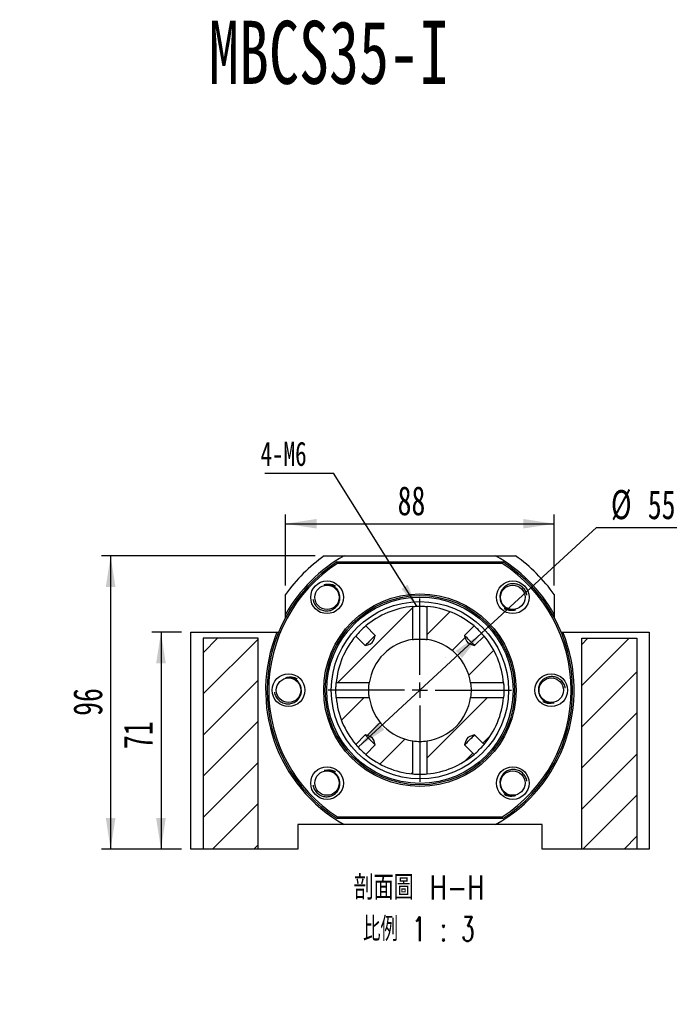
# Paper-space layout 'MBCS35-I' of a CAD drawing. Header units: millimetres. Extents: x 25 to 284, y 3 to 200.
# Tile 3 of 6: x 102 to 173, y 93 to 200. Entities that reach past the tile are written whole.
import ezdxf

# ---------------------------------------------------------------- set-up
doc = ezdxf.new("R2010")
doc.units = ezdxf.units.MM
doc.layers.add('圖層0', color=7, linetype='Continuous')
doc.styles.add('SLDTEXTSTYLE0', font='TXT', dxfattribs={"width": 0.7})
doc.styles.add('SLDTEXTSTYLE3', font='TXT', dxfattribs={"width": 0.7, "bigfont": 'bigfont'})
doc.styles.add('SLDTEXTSTYLE4', font='TXT', dxfattribs={"width": 0.75, "bigfont": 'bigfont'})
doc.styles.add('SLDTEXTSTYLE5', font='TXT', dxfattribs={"width": 0.65625, "bigfont": 'bigfont'})
doc.dimstyles.new('SLDDIMSTYLE1', dxfattribs={"dimtxt": 3.389974, "dimasz": 2.5, "dimexe": 0, "dimexo": 0.0625, "dimgap": 0.847493, "dimtad": 0, "dimtih": 1, "dimtoh": 1, "dimlfac": 3, "dimrnd": 1e-09, "dimzin": 12, "dimdsep": 46, "dimtxsty": 'SLDTEXTSTYLE0', "dimsah": 1, "dimcen": 0, "dimadec": 0, "dimazin": 3, "dimtfac": 1, "dimtmove": 0, "dimatfit": 3, "dimfxl": 1, "dimfrac": 2, "dimtolj": 1, "dimtzin": 12, "dimarcsym": 0})
doc.dimstyles.new('SLDDIMSTYLE2', dxfattribs={"dimtxt": 0.18, "dimasz": 2.5, "dimexe": 0, "dimexo": 0.0625, "dimgap": 0, "dimtad": 0, "dimtih": 1, "dimtoh": 1, "dimdec": 0, "dimrnd": 1e-09, "dimzin": 0, "dimdsep": 46, "dimtxsty": 'Standard', "dimsah": 1, "dimcen": 0.09, "dimadec": 0, "dimazin": 0, "dimtfac": 2.5, "dimtdec": 0, "dimtofl": 0, "dimtmove": 0, "dimatfit": 3, "dimfxl": 1, "dimfrac": 2, "dimtolj": 1, "dimtzin": 0, "dimarcsym": 0})
doc.dimstyles.new('SLDDIMSTYLE3', dxfattribs={"dimtxt": 3.389974, "dimasz": 2.5, "dimexe": 0, "dimexo": 0.0625, "dimgap": 0.847493, "dimtad": 1, "dimlfac": 3, "dimrnd": 1e-09, "dimzin": 12, "dimdsep": 46, "dimtxsty": 'SLDTEXTSTYLE0', "dimsah": 1, "dimcen": 0.09, "dimadec": 0, "dimazin": 3, "dimtfac": 1, "dimtofl": 0, "dimtmove": 0, "dimatfit": 3, "dimfxl": 1, "dimfrac": 2, "dimtolj": 1, "dimtzin": 12, "dimarcsym": 0})

# ---------------------------------------------------------------- blocks, each defined once
blk = doc.blocks.new('SW_SYMBOL_HOLE_DIAM')
at = {"layer": '圖層0', "color": 0}
blk.add_line((300, 0), (700, 1000), dxfattribs=at)
blk.add_circle((500, 500), 350, dxfattribs=at)
blk = doc.blocks.new('SW_SYMBOL_HOLE_SPOT')
at = {"layer": '圖層0', "color": 0}
for p, q in [((0, 875), (0, 75)), ((1600, 75), (1600, 875)), ((0, 75), (1600, 75))]:
    blk.add_line(p, q, dxfattribs=at)
blk = doc.blocks.new('SW_NOTE_13')
at = {"layer": '圖層0', "color": 0}
blk.add_line((19.65, 0), (0, 0), dxfattribs=at)
at = {"layer": '圖層0', "color": 0, "xscale": 0.003964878, "yscale": 0.003964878, "zscale": 0.003964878}
for name, p in [('SW_SYMBOL_HOLE_DIAM', (3.77, 5.75)), ('SW_SYMBOL_HOLE_DIAM', (7.65, 0.52)), ('SW_SYMBOL_HOLE_SPOT', (0.45, 0.52))]:
    blk.add_blockref(name, p, dxfattribs=at)
at = {"layer": '圖層0', "color": 0, "char_height": 3.175, "attachment_point": 1}
for s, insert, style in [('14\\M+18AD1\\M+190FA', (7.79, 9.45), 'SLDTEXTSTYLE3'), ('6-', (0.45, 9.45), 'SLDTEXTSTYLE0'), ('20', (11.67, 4.21), 'SLDTEXTSTYLE0')]:
    blk.add_mtext(s, dxfattribs=dict(at, insert=insert, style=style))
blk = doc.blocks.new('_D_68')
at = {"layer": '圖層0', "color": 7}
for p, q in [((119.89, 133.46), (116.64, 133.46)), ((117.64, 133.46), (117.64, 109.79)), ((119.89, 109.79), (116.64, 109.79))]:
    blk.add_line(p, q, dxfattribs=at)
for points in [[(117.64, 133.46), (117.11, 130.07), (118.16, 130.07)], [(117.64, 109.79), (118.16, 113.18), (117.11, 113.18)]]:
    blk.add_solid(points, dxfattribs=at)
at = {"layer": '圖層0', "color": 7, "insert": (113.54, 120.71), "char_height": 3.175, "attachment_point": 1, "rotation": 90, "style": 'SLDTEXTSTYLE0'}
blk.add_mtext('71', dxfattribs=at)
blk = doc.blocks.new('_D_69')
at = {"layer": '圖層0', "color": 7}
for p, q in [((134.46, 141.79), (111.14, 141.79)), ((112.14, 141.79), (112.14, 109.79)), ((119.89, 109.79), (111.14, 109.79))]:
    blk.add_line(p, q, dxfattribs=at)
for points in [[(112.14, 141.79), (111.62, 138.4), (112.67, 138.4)], [(112.14, 109.79), (112.67, 113.18), (111.62, 113.18)]]:
    blk.add_solid(points, dxfattribs=at)
at = {"layer": '圖層0', "color": 7, "insert": (108.05, 124.33), "char_height": 3.175, "attachment_point": 1, "rotation": 90, "style": 'SLDTEXTSTYLE0'}
blk.add_mtext('96', dxfattribs=at)
blk = doc.blocks.new('_D_70')
at = {"layer": '圖層0', "color": 7}
for p, q in [((131.22, 138.56), (131.22, 146.29)), ((160.56, 138.56), (160.56, 146.29)), ((131.22, 145.29), (160.56, 145.29))]:
    blk.add_line(p, q, dxfattribs=at)
for points in [[(131.22, 145.29), (134.61, 144.77), (134.61, 145.81)], [(160.56, 145.29), (157.17, 145.81), (157.17, 144.77)]]:
    blk.add_solid(points, dxfattribs=at)
at = {"layer": '圖層0', "color": 7, "insert": (143.46, 149.39), "char_height": 3.175, "attachment_point": 1, "style": 'SLDTEXTSTYLE0'}
blk.add_mtext('88', dxfattribs=at)
blk = doc.blocks.new('_D_71')
at = {"layer": '圖層0', "color": 7}
for p, q in [((152.63, 133.34), (165.16, 144.87)), ((165.16, 144.87), (174.74, 144.87)), ((139.15, 120.92), (152.63, 133.34))]:
    blk.add_line(p, q, dxfattribs=at)
blk.add_arc((145.89, 127.13), 9.17, 46.3852, 48.8741, dxfattribs=at)
for points in [[(152.63, 133.34), (149.79, 131.43), (150.49, 130.66)], [(139.15, 120.92), (142, 122.83), (141.29, 123.6)]]:
    blk.add_solid(points, dxfattribs=at)
at = {"layer": '圖層0', "color": 7, "char_height": 3.175, "attachment_point": 1, "style": 'SLDTEXTSTYLE0'}
for s, insert in [('%%c', (166.74, 148.97)), ('55', (170.76, 148.97))]:
    blk.add_mtext(s, dxfattribs=dict(at, insert=insert))
blk = doc.blocks.new('SW_NOTE_14')
at = {"layer": '圖層0', "color": 0, "char_height": 2.6458, "attachment_point": 2}
for s, insert, style in [('\\M+19655\\M+196CA\\M+19AA4 H-H', (8.68, 3.41), 'SLDTEXTSTYLE4'), ('\\M+194E4\\M+197E1 1 : 3', (8.66, -1.12), 'SLDTEXTSTYLE5')]:
    blk.add_mtext(s, dxfattribs=dict(at, insert=insert, style=style))
blk = doc.blocks.new('SW_NOTE_15')
at = {"layer": '圖層0', "color": 0}
blk.add_line((-7.49, 0), (0, 0), dxfattribs=at)
at = {"layer": '圖層0', "color": 0, "insert": (-7.95, 3.43), "char_height": 2.646, "attachment_point": 1, "style": 'SLDTEXTSTYLE0'}
blk.add_mtext('4-M6', dxfattribs=at)
blk = doc.blocks.new('SW_CENTERMARKSYMBOL_35')
at = {"layer": '圖層0', "color": 0}
for p, q in [((0, 1.67), (0, 10)), ((-1.67, 0), (-10, 0)), ((0, 0), (-0.83, 0)), ((0, 0), (0, 0.83)), ((0, 0), (0, -0.83)), ((0, 0), (0.83, 0)), ((1.67, 0), (10, 0)), ((0, -1.67), (0, -10))]:
    blk.add_line(p, q, dxfattribs=at)

psp = doc.layouts.new('MBCS35-I')

# ---------------------------------------------------------------- hatches: boundary and pattern name
at = {"layer": '圖層0', "linetype": 'Continuous', "lineweight": 18}
h = psp.add_hatch(dxfattribs=at)
h.set_pattern_fill('ANSI31', color=256, style=0)
edge = h.paths.add_edge_path(flags=0)
edge.add_spline(control_points=[(141.0169, 133.0963), (140.9586, 132.8909), (140.9047, 132.6811), (140.8074, 132.491), (140.777, 132.4318), (140.7397, 132.3746), (140.6927, 132.3274), (140.6414, 132.276), (140.5782, 132.2363), (140.5131, 132.2043), (140.3265, 132.1125), (140.1229, 132.0592), (139.9229, 132.0024)], knot_values=[0.00402444, 0.00402444, 0.00402444, 0.00402444, 0.00594345, 0.00594345, 0.00594345, 0.00653765, 0.00653765, 0.00653765, 0.00718683, 0.00718683, 0.00718683, 0.00904577, 0.00904577, 0.00904577, 0.00904577], weights=[1, 1, 1, 1, 1, 1, 1, 1, 1, 1, 1, 1, 1], degree=3, periodic=0)
edge.add_line((139.9229, 132.0024), (138.8854, 133.0399))
edge.add_arc((145.8911, 127.1282), 9.1667, 139.840595, 175.046941)
edge.add_line((136.7586, 127.9197), (140.3641, 127.9197))
edge.add_arc((145.8911, 127.1282), 5.5833, 98.149212, 171.850788, ccw=False)
edge.add_line((145.0996, 132.6552), (145.0996, 136.2606))
edge.add_arc((145.8911, 127.1282), 9.1667, 94.953059, 130.159405)
edge.add_line((139.9793, 134.1339), (141.0169, 133.0963))
h = psp.add_hatch(dxfattribs=at)
h.set_pattern_fill('ANSI31', color=256, style=0)
edge = h.paths.add_edge_path(flags=0)
edge.add_line((152.8967, 133.0399), (151.8592, 132.0024))
edge.add_spline(control_points=[(151.8592, 132.0024), (151.8172, 132.0143), (151.7753, 132.0264), (151.7335, 132.0387), (151.6028, 132.0774), (151.4718, 132.1172), (151.3459, 132.1696), (151.2733, 132.1998), (151.2014, 132.2351), (151.1394, 132.2834), (151.0872, 132.324), (151.0427, 132.3757), (151.0079, 132.4319), (150.8876, 132.6263), (150.8339, 132.8557), (150.7712, 133.0755), (150.7692, 133.0824), (150.7672, 133.0894), (150.7652, 133.0963)], knot_values=[0.00196104, 0.00196104, 0.00196104, 0.00196104, 0.00235334, 0.00235334, 0.00235334, 0.00358141, 0.00358141, 0.00358141, 0.00429173, 0.00429173, 0.00429173, 0.00489204, 0.00489204, 0.00489204, 0.00697954, 0.00697954, 0.00697954, 0.00704534, 0.00704534, 0.00704534, 0.00704534], weights=[1, 1, 1, 1, 1, 1, 1, 1, 1, 1, 1, 1, 1, 1, 1, 1, 1, 1, 1], degree=3, periodic=0)
edge.add_line((150.7652, 133.0963), (151.8028, 134.1339))
edge.add_arc((145.8911, 127.1282), 9.1667, 49.840595, 85.046941)
edge.add_line((146.6825, 136.2606), (146.6825, 132.6552))
edge.add_arc((145.8911, 127.1282), 5.5833, 8.149212, 81.850788, ccw=False)
edge.add_line((151.418, 127.9197), (155.0235, 127.9197))
edge.add_arc((145.8911, 127.1282), 9.1667, 4.953059, 40.159405)
h = psp.add_hatch(dxfattribs=at)
h.set_pattern_fill('ANSI31', color=256, style=0)
h.paths.add_polyline_path([(122.2244, 109.7949), (128.2244, 109.7949), (128.2244, 132.7949), (122.2244, 132.7949)], flags=0)
h = psp.add_hatch(dxfattribs=at)
h.set_pattern_fill('ANSI31', color=256, style=0)
h.paths.add_polyline_path([(163.5577, 109.7949), (169.5577, 109.7949), (169.5577, 132.7949), (163.5577, 132.7949)], flags=0)
h = psp.add_hatch(dxfattribs=at)
h.set_pattern_fill('ANSI31', color=256, style=0)
edge = h.paths.add_edge_path(flags=0)
edge.add_spline(control_points=[(139.9229, 122.254), (139.9299, 122.252), (139.9368, 122.2501), (139.9438, 122.2481), (140.1636, 122.1853), (140.393, 122.1316), (140.5873, 122.0114), (140.6436, 121.9766), (140.6953, 121.9321), (140.7359, 121.8799), (140.7841, 121.8179), (140.8194, 121.7459), (140.8496, 121.6734), (140.902, 121.5475), (140.9419, 121.4165), (140.9805, 121.2857), (140.9929, 121.2439), (141.005, 121.202), (141.0169, 121.1601)], knot_values=[0.00799936, 0.00799936, 0.00799936, 0.00799936, 0.00806437, 0.00806437, 0.00806437, 0.01012652, 0.01012652, 0.01012652, 0.01071954, 0.01071954, 0.01071954, 0.01142123, 0.01142123, 0.01142123, 0.01263439, 0.01263439, 0.01263439, 0.01302192, 0.01302192, 0.01302192, 0.01302192], weights=[1, 1, 1, 1, 1, 1, 1, 1, 1, 1, 1, 1, 1, 1, 1, 1, 1, 1, 1], degree=3, periodic=0)
edge.add_line((141.0169, 121.1601), (139.9793, 120.1226))
edge.add_arc((145.8911, 127.1282), 9.1667, 229.840595, 265.046941)
edge.add_line((145.0996, 117.9958), (145.0996, 121.6013))
edge.add_arc((145.8911, 127.1282), 5.5833, 188.149212, 261.850788, ccw=False)
edge.add_line((140.3641, 126.3368), (136.7586, 126.3368))
edge.add_arc((145.8911, 127.1282), 9.1667, 184.953059, 220.159405)
edge.add_line((138.8854, 121.2165), (139.9229, 122.254))
h = psp.add_hatch(dxfattribs=at)
h.set_pattern_fill('ANSI31', color=256, style=0)
edge = h.paths.add_edge_path(flags=0)
edge.add_line((151.8592, 122.254), (152.8967, 121.2165))
edge.add_arc((145.8911, 127.1282), 9.1667, 319.840595, 355.046941)
edge.add_line((155.0235, 126.3368), (151.418, 126.3368))
edge.add_arc((145.8911, 127.1282), 5.5833, 278.149212, 351.850788, ccw=False)
edge.add_line((146.6825, 121.6013), (146.6825, 117.9958))
edge.add_arc((145.8911, 127.1282), 9.1667, 274.953059, 310.159405)
edge.add_line((151.8028, 120.1226), (150.7652, 121.1601))
edge.add_spline(control_points=[(150.7652, 121.1601), (150.7672, 121.167), (150.7692, 121.174), (150.7712, 121.1809), (150.8339, 121.4007), (150.8876, 121.6301), (151.0079, 121.8245), (151.0427, 121.8807), (151.0872, 121.9324), (151.1394, 121.973), (151.2014, 122.0213), (151.2733, 122.0566), (151.3459, 122.0868), (151.4718, 122.1392), (151.6028, 122.179), (151.7335, 122.2177), (151.7753, 122.23), (151.8172, 122.2421), (151.8592, 122.254)], knot_values=[0.00799936, 0.00799936, 0.00799936, 0.00799936, 0.00806437, 0.00806437, 0.00806437, 0.01012652, 0.01012652, 0.01012652, 0.01071954, 0.01071954, 0.01071954, 0.01142123, 0.01142123, 0.01142123, 0.01263439, 0.01263439, 0.01263439, 0.01302192, 0.01302192, 0.01302192, 0.01302192], weights=[1, 1, 1, 1, 1, 1, 1, 1, 1, 1, 1, 1, 1, 1, 1, 1, 1, 1, 1], degree=3, periodic=0)

# ---------------------------------------------------------------- linework, layer by layer
at = {"color": 7, "linetype": 'Continuous', "lineweight": 25}
for p, q in [((135.4561, 141.7949), (137.6297, 141.7949)), ((136.848, 141.1282), (154.9342, 141.1282)), ((154.8849, 140.9615), (136.8972, 140.9615)), ((137.6297, 141.7949), (154.1524, 141.7949)), ((154.1524, 141.7949), (156.326, 141.7949)), ((131.2244, 135.3896), (131.2244, 137.5632)), ((160.5577, 137.5632), (160.5577, 135.3896)), ((131.2244, 135.0444), (131.2244, 135.3896)), ((145.0996, 136.2606), (145.0996, 132.6552)), ((146.6825, 132.6552), (146.6825, 136.2606)), ((160.5577, 135.3896), (160.5577, 135.0444)), ((120.8911, 109.7949), (120.8911, 133.4615)), ((120.8911, 133.4615), (130.2946, 133.4615)), ((130.2946, 133.4615), (130.4746, 133.4615)), ((141.0169, 133.0963), (139.9793, 134.1339)), ((151.8028, 134.1339), (150.7652, 133.0963)), ((161.3075, 133.4615), (161.4875, 133.4615)), ((161.4875, 133.4615), (170.8911, 133.4615)), ((170.8911, 133.4615), (170.8911, 109.7949)), ((122.2244, 132.7949), (122.2244, 109.7949)), ((128.2244, 132.7949), (122.2244, 132.7949)), ((128.2244, 109.7949), (128.2244, 132.7949)), ((138.8854, 133.0399), (139.9229, 132.0024)), ((151.8592, 132.0024), (152.8967, 133.0399)), ((163.5577, 109.7949), (163.5577, 132.7949)), ((163.5577, 132.7949), (169.5577, 132.7949)), ((169.5577, 132.7949), (169.5577, 109.7949)), ((140.3641, 127.9197), (136.7586, 127.9197)), ((155.0235, 127.9197), (151.418, 127.9197)), ((136.7586, 126.3368), (140.3641, 126.3368)), ((151.418, 126.3368), (155.0235, 126.3368)), ((139.9229, 122.254), (138.8854, 121.2165)), ((145.0996, 121.6013), (145.0996, 117.9958)), ((146.6825, 117.9958), (146.6825, 121.6013)), ((152.8967, 121.2165), (151.8592, 122.254)), ((139.9793, 120.1226), (141.0169, 121.1601)), ((150.7652, 121.1601), (151.8028, 120.1226)), ((154.9342, 113.1282), (136.848, 113.1282)), ((136.8972, 113.2949), (154.8849, 113.2949)), ((132.5577, 112.4615), (132.5577, 109.7949)), ((137.6297, 112.4615), (132.5577, 112.4615)), ((154.1524, 112.4615), (137.6297, 112.4615)), ((159.2244, 112.4615), (154.1524, 112.4615)), ((159.2244, 109.7949), (159.2244, 112.4615)), ((122.2244, 109.7949), (120.8911, 109.7949)), ((128.2244, 109.7949), (122.2244, 109.7949)), ((132.5577, 109.7949), (128.2244, 109.7949)), ((163.5577, 109.7949), (159.2244, 109.7949)), ((169.5577, 109.7949), (163.5577, 109.7949)), ((170.8911, 109.7949), (169.5577, 109.7949))]:
    psp.add_line(p, q, dxfattribs=at)
at = {"color": 7, "linetype": 'Continuous', "lineweight": 25, "flags": 128}
for points in [[(141.0169, 133.0963), (140.958, 133.0374), (140.8637, 132.9432), (140.7462, 132.8256), (140.6123, 132.6917), (140.4699, 132.5494), (140.3276, 132.407), (140.1936, 132.2731), (140.0761, 132.1555), (139.9818, 132.0613), (139.9188, 131.9983)], [(139.9229, 132.0024), (140.223, 132.0902), (140.5131, 132.2043), (140.6927, 132.3274), (140.8074, 132.491), (140.9268, 132.7879), (141.0169, 133.0963)], [(151.8592, 132.0024), (151.8003, 132.0613), (151.706, 132.1555), (151.5885, 132.2731), (151.4546, 132.407), (151.3122, 132.5494), (151.1699, 132.6917), (151.0359, 132.8256), (150.9184, 132.9432), (150.8242, 133.0374), (150.7611, 133.1005)], [(150.7652, 133.0963), (150.7712, 133.0755), (150.868, 132.7442), (151.0079, 132.4319), (151.1394, 132.2834), (151.3459, 132.1696), (151.7335, 132.0387), (151.8592, 132.0024)], [(139.9229, 122.254), (139.9818, 122.1951), (140.0761, 122.1009), (140.1936, 121.9833), (140.3276, 121.8494), (140.4699, 121.7071), (140.6123, 121.5647), (140.7462, 121.4308), (140.8637, 121.3132), (140.958, 121.219), (141.021, 121.1559)], [(141.0169, 121.1601), (140.9805, 121.2857), (140.8496, 121.6734), (140.7359, 121.8799), (140.5873, 122.0114), (140.2751, 122.1513), (139.9438, 122.2481), (139.9229, 122.254)], [(150.7652, 121.1601), (150.8242, 121.219), (150.9184, 121.3132), (151.0359, 121.4308), (151.1699, 121.5647), (151.3122, 121.7071), (151.4546, 121.8494), (151.5885, 121.9833), (151.706, 122.1009), (151.8003, 122.1951), (151.8633, 122.2582)], [(151.8592, 122.254), (151.7335, 122.2177), (151.3459, 122.0868), (151.1394, 121.973), (151.0079, 121.8245), (150.868, 121.5122), (150.7712, 121.1809), (150.7652, 121.1601)]]:
    psp.add_lwpolyline(points, dxfattribs=at)
at = {"color": 7, "linetype": 'Continuous', "lineweight": 25}
for centre, radius in [((135.7559, 137.2634), 1.7833), ((135.7559, 137.2634), 1.3333), ((156.0263, 137.2634), 1.7833), ((156.0263, 137.2634), 1.3333), ((145.8911, 127.1282), 10.5), ((145.8911, 127.1282), 10.3333), ((145.8911, 127.1282), 10.1667), ((145.8911, 127.1282), 9.6667), ((131.5577, 127.1282), 1.7833), ((160.2244, 127.1282), 1.7833), ((131.5577, 127.1282), 1.3333), ((160.2244, 127.1282), 1.3333), ((135.7559, 116.993), 1.7833), ((135.7559, 116.993), 1.3333), ((156.0263, 116.993), 1.7833), ((156.0263, 116.993), 1.3333)]:
    psp.add_circle(centre, radius, dxfattribs=at)
for centre, radius, start, end in [((145.8911, 127.1282), 16.6667, 122.85988, 237.14012), ((145.8911, 127.1282), 16.5, 123.030152, 236.969848), ((145.8911, 127.1282), 16.8333, 119.391442, 150.608558), ((145.8911, 127.1282), 18, 125.430945, 144.569055), ((145.8911, 127.1282), 16.8333, 29.391442, 60.608558), ((145.8911, 127.1282), 16.5, 303.030152, 56.969848), ((145.8911, 127.1282), 16.6667, 302.85988, 57.14012), ((145.8911, 127.1282), 18, 35.430945, 54.569055), ((145.8911, 127.1282), 9.1667, 94.953059, 130.159405), ((145.8911, 127.1282), 9.1667, 49.840595, 85.046941), ((145.8911, 127.1282), 16.8333, 157.899174, 240.608558), ((145.8476, 127.1717), 9.1052, 130.114068, 139.873494), ((145.9352, 127.1724), 9.1043, 40.12617, 49.87383), ((145.8911, 127.1282), 16.8333, 299.391442, 22.100826), ((145.8911, 127.1282), 9.1667, 139.840595, 175.046941), ((145.8911, 127.1282), 5.5833, 98.149212, 171.850788), ((145.8911, 127.1282), 5.5833, 8.149212, 81.850788), ((145.8911, 127.1282), 9.1667, 4.953059, 40.159405), ((145.8911, 127.1282), 9.1667, 184.953059, 220.159405), ((145.8911, 127.1282), 5.5833, 188.149212, 261.850788), ((145.8911, 127.1282), 5.5833, 278.149212, 351.850788), ((145.8911, 127.1282), 9.1667, 319.840595, 355.046941), ((145.8916, 127.0978), 5.553, 261.917324, 278.203747), ((145.8469, 127.0841), 9.1043, 220.12617, 229.87383), ((145.9335, 127.0858), 9.1067, 310.127052, 319.901803), ((145.8911, 127.1282), 9.1667, 229.840595, 265.046941), ((145.8911, 127.1282), 9.1667, 274.953059, 310.159405), ((145.8916, 127.0889), 9.1274, 265.00956, 274.983491)]:
    psp.add_arc(centre, radius, start, end, dxfattribs=at)
for points in [[(136.8972, 140.9615), (136.8808, 141.0171), (136.8643, 141.0726), (136.848, 141.1282)], [(154.9342, 141.1282), (154.9178, 141.0726), (154.9014, 141.0171), (154.8849, 140.9615)], [(136.8972, 113.2949), (136.8808, 113.2393), (136.8643, 113.1838), (136.848, 113.1282)], [(154.9342, 113.1282), (154.9178, 113.1838), (154.9014, 113.2393), (154.8849, 113.2949)]]:
    psp.add_open_spline(points, degree=3, dxfattribs=at)
for points, knots in [([(135.4474, 138.6249), (135.6016, 138.665), (135.9125, 138.7459), (136.3184, 138.6761), (136.5723, 138.5813), (136.664, 138.5222), (136.685, 138.5087)], [0, 0, 0, 0, 0.369642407, 0.745146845, 0.94166788, 1, 1, 1, 1]), ([(137.1174, 137.5719), (137.0768, 137.7509), (137.0009, 137.9209), (136.7894, 138.2196), (136.6537, 138.348), (136.344, 138.5427), (136.1689, 138.6091), (135.9015, 138.6548), (135.8103, 138.6614), (135.6273, 138.6565), (135.5368, 138.6452), (135.4474, 138.6249)], [0, 0, 0, 0, 0.25, 0.25, 0.5, 0.5, 0.75, 0.75, 0.875, 0.875, 1, 1, 1, 1]), ([(157.5625, 137.489), (157.5577, 137.5232), (157.5407, 137.6456), (157.4658, 137.8444), (157.3405, 138.0758), (157.1774, 138.2807), (156.9826, 138.4547), (156.7625, 138.5928), (156.5228, 138.6897), (156.2725, 138.7449), (156.0175, 138.7562), (155.7656, 138.7254), (155.5234, 138.651), (155.2265, 138.5013), (154.911, 138.2235), (154.6724, 137.79), (154.5927, 137.3446), (154.6433, 137.071), (154.6647, 136.9549)], [0, 0, 0, 0, 0.02180913, 0.07797473, 0.13290893, 0.18784297, 0.24258899, 0.29732489, 0.35129774, 0.40527065, 0.45859643, 0.51191469, 0.56492392, 0.61793299, 0.72139249, 0.82493034, 0.92573467, 1, 1, 1, 1]), ([(134.2196, 137.0378), (134.2244, 137.0036), (134.2414, 136.8812), (134.3163, 136.6824), (134.4416, 136.451), (134.6047, 136.2461), (134.7995, 136.0721), (135.0197, 135.934), (135.2594, 135.8371), (135.5096, 135.7819), (135.7646, 135.7706), (136.0165, 135.8014), (136.2587, 135.8758), (136.5556, 136.0255), (136.8711, 136.3033), (137.1097, 136.7368), (137.1894, 137.1823), (137.1388, 137.4559), (137.1174, 137.5719)], [0, 0, 0, 0, 0.021809, 0.07797461, 0.13290881, 0.18784286, 0.24258897, 0.29732487, 0.35129768, 0.40527058, 0.45859638, 0.51191468, 0.56492387, 0.61793295, 0.72139237, 0.82493046, 0.92573466, 1, 1, 1, 1]), ([(154.6647, 136.9549), (154.7053, 136.7759), (154.7812, 136.6059), (154.9928, 136.3072), (155.1284, 136.1789), (155.4381, 135.9841), (155.6132, 135.9177), (155.8807, 135.872), (155.9718, 135.8654), (156.1548, 135.8703), (156.2453, 135.8816), (156.3348, 135.9019)], [0, 0, 0, 0, 0.25, 0.25, 0.5, 0.5, 0.75, 0.75, 0.875, 0.875, 1, 1, 1, 1]), ([(145.0969, 136.2603), (145.1052, 136.2611), (145.1365, 136.2639), (145.283, 136.2755), (145.5154, 136.2884), (145.7962, 136.2959), (146.0862, 136.2942), (146.3523, 136.2844), (146.5686, 136.2703), (146.6463, 136.2637), (146.6836, 136.2605)], [0, 0, 0, 0, 0.04976705, 0.18680662, 0.3243624, 0.46193253, 0.59899341, 0.73581701, 0.87303931, 1, 1, 1, 1]), ([(156.3348, 135.9019), (156.1805, 135.8618), (155.8696, 135.7809), (155.4638, 135.8507), (155.2098, 135.9455), (155.1181, 136.0046), (155.0971, 136.0181)], [0, 0, 0, 0, 0.369642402, 0.745146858, 0.94166812, 1, 1, 1, 1]), ([(145.0983, 132.6549), (145.1057, 132.656), (145.1357, 132.6604), (145.2789, 132.6792), (145.5092, 132.7005), (145.7895, 132.7132), (146.0789, 132.7107), (146.3447, 132.695), (146.5648, 132.6717), (146.6459, 132.6603), (146.6858, 132.6546)], [0, 0, 0, 0, 0.044303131, 0.180901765, 0.318903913, 0.456976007, 0.593688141, 0.729732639, 0.866801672, 1, 1, 1, 1]), ([(131.2492, 128.4897), (131.4035, 128.5298), (131.7144, 128.6107), (132.1202, 128.5409), (132.3742, 128.4461), (132.4658, 128.387), (132.4868, 128.3735)], [0, 0, 0, 0, 0.36964241, 0.74514736, 0.94166762, 1, 1, 1, 1]), ([(132.9192, 127.4367), (132.8787, 127.6157), (132.8027, 127.7857), (132.5912, 128.0844), (132.4556, 128.2128), (132.1458, 128.4075), (131.9708, 128.4739), (131.7033, 128.5196), (131.6122, 128.5262), (131.4292, 128.5213), (131.3387, 128.51), (131.2492, 128.4897)], [0, 0, 0, 0, 0.25, 0.25, 0.5, 0.5, 0.75, 0.75, 0.875, 0.875, 1, 1, 1, 1]), ([(136.7589, 126.334), (136.7582, 126.3424), (136.7554, 126.3736), (136.7438, 126.5201), (136.7309, 126.7526), (136.7233, 127.0334), (136.725, 127.3234), (136.7349, 127.5894), (136.7489, 127.8058), (136.7556, 127.8834), (136.7588, 127.9207)], [0, 0, 0, 0, 0.04976705, 0.18680662, 0.3243624, 0.46193253, 0.59899341, 0.73581701, 0.87303931, 1, 1, 1, 1]), ([(140.3626, 126.3479), (140.362, 126.3518), (140.3579, 126.3798), (140.3399, 126.5173), (140.3188, 126.746), (140.3061, 127.0268), (140.3085, 127.316), (140.3243, 127.5819), (140.3476, 127.802), (140.359, 127.883), (140.3646, 127.923)], [0, 0, 0, 0, 0.02286121, 0.16252456, 0.30362291, 0.44479278, 0.58457217, 0.72366895, 0.86381325, 1, 1, 1, 1]), ([(151.4177, 127.921), (151.4188, 127.9136), (151.4233, 127.8836), (151.4421, 127.7404), (151.4633, 127.51), (151.476, 127.2297), (151.4736, 126.9404), (151.4578, 126.6746), (151.4345, 126.4544), (151.4231, 126.3734), (151.4175, 126.3335)], [0, 0, 0, 0, 0.044303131, 0.180901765, 0.318903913, 0.456976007, 0.593688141, 0.729732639, 0.866801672, 1, 1, 1, 1]), ([(155.0232, 127.9224), (155.0239, 127.9141), (155.0268, 127.8828), (155.0383, 127.7363), (155.0512, 127.5039), (155.0588, 127.223), (155.0571, 126.933), (155.0472, 126.667), (155.0332, 126.4506), (155.0265, 126.373), (155.0233, 126.3357)], [0, 0, 0, 0, 0.04976705, 0.18680662, 0.3243624, 0.46193253, 0.59899341, 0.73581701, 0.87303931, 1, 1, 1, 1]), ([(161.7606, 127.3538), (161.7559, 127.3881), (161.7389, 127.5104), (161.6639, 127.7092), (161.5386, 127.9406), (161.3756, 128.1455), (161.1807, 128.3195), (160.9606, 128.4576), (160.7209, 128.5545), (160.4706, 128.6097), (160.2156, 128.621), (159.9637, 128.5902), (159.7216, 128.5158), (159.4246, 128.3661), (159.1091, 128.0883), (158.8705, 127.6548), (158.7908, 127.2094), (158.8414, 126.9358), (158.8629, 126.8197)], [0, 0, 0, 0, 0.02180895, 0.07797468, 0.13290871, 0.18784277, 0.24258887, 0.29732477, 0.35129758, 0.40527048, 0.45859627, 0.51191468, 0.56492372, 0.61793283, 0.72139235, 0.8249304, 0.9257346, 1, 1, 1, 1]), ([(130.0215, 126.9026), (130.0262, 126.8684), (130.0432, 126.7461), (130.1182, 126.5472), (130.2435, 126.3158), (130.4066, 126.1109), (130.6014, 125.9369), (130.8215, 125.7988), (131.0612, 125.7019), (131.3115, 125.6467), (131.5665, 125.6354), (131.8184, 125.6662), (132.0606, 125.7406), (132.3575, 125.8903), (132.673, 126.1681), (132.9116, 126.6016), (132.9913, 127.0471), (132.9407, 127.3207), (132.9192, 127.4367)], [0, 0, 0, 0, 0.02180895, 0.07797468, 0.13290871, 0.18784277, 0.24258887, 0.29732477, 0.35129758, 0.40527048, 0.45859627, 0.51191468, 0.56492372, 0.61793283, 0.72139235, 0.8249304, 0.9257346, 1, 1, 1, 1]), ([(158.8629, 126.8197), (158.9034, 126.6407), (158.9794, 126.4707), (159.1909, 126.172), (159.3265, 126.0437), (159.6363, 125.8489), (159.8113, 125.7825), (160.0788, 125.7368), (160.17, 125.7302), (160.3529, 125.7351), (160.4434, 125.7464), (160.5329, 125.7667)], [0, 0, 0, 0, 0.25, 0.25, 0.5, 0.5, 0.75, 0.75, 0.875, 0.875, 1, 1, 1, 1]), ([(160.5329, 125.7667), (160.3787, 125.7266), (160.0677, 125.6457), (159.6619, 125.7155), (159.4079, 125.8103), (159.3163, 125.8694), (159.2953, 125.8829)], [0, 0, 0, 0, 0.36964241, 0.74514736, 0.94166762, 1, 1, 1, 1]), ([(135.4474, 118.3545), (135.6016, 118.3946), (135.9125, 118.4755), (136.3184, 118.4058), (136.5723, 118.3109), (136.664, 118.2518), (136.685, 118.2383)], [0, 0, 0, 0, 0.369642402, 0.745146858, 0.94166812, 1, 1, 1, 1]), ([(137.1174, 117.3015), (137.0768, 117.4805), (137.0009, 117.6505), (136.7894, 117.9492), (136.6537, 118.0776), (136.344, 118.2723), (136.1689, 118.3387), (135.9015, 118.3844), (135.8103, 118.391), (135.6273, 118.3861), (135.5368, 118.3748), (135.4474, 118.3545)], [0, 0, 0, 0, 0.25, 0.25, 0.5, 0.5, 0.75, 0.75, 0.875, 0.875, 1, 1, 1, 1]), ([(157.5625, 117.2186), (157.5577, 117.2529), (157.5407, 117.3752), (157.4658, 117.574), (157.3405, 117.8054), (157.1774, 118.0103), (156.9826, 118.1843), (156.7625, 118.3224), (156.5228, 118.4193), (156.2725, 118.4745), (156.0175, 118.4858), (155.7656, 118.455), (155.5234, 118.3806), (155.2265, 118.2309), (154.911, 117.9531), (154.6724, 117.5196), (154.5927, 117.0742), (154.6433, 116.8006), (154.6647, 116.6845)], [0, 0, 0, 0, 0.021809, 0.07797461, 0.13290881, 0.18784286, 0.24258897, 0.29732487, 0.35129768, 0.40527058, 0.45859638, 0.51191468, 0.56492387, 0.61793295, 0.72139237, 0.82493046, 0.92573466, 1, 1, 1, 1]), ([(134.2196, 116.7674), (134.2244, 116.7332), (134.2414, 116.6109), (134.3163, 116.412), (134.4416, 116.1806), (134.6047, 115.9757), (134.7995, 115.8017), (135.0197, 115.6636), (135.2594, 115.5667), (135.5096, 115.5115), (135.7646, 115.5002), (136.0165, 115.531), (136.2587, 115.6054), (136.5556, 115.7551), (136.8711, 116.0329), (137.1097, 116.4664), (137.1894, 116.9119), (137.1388, 117.1855), (137.1174, 117.3015)], [0, 0, 0, 0, 0.02180913, 0.07797473, 0.13290893, 0.18784297, 0.24258899, 0.29732489, 0.35129774, 0.40527065, 0.45859643, 0.51191469, 0.56492392, 0.61793299, 0.72139249, 0.82493034, 0.92573467, 1, 1, 1, 1]), ([(154.6647, 116.6845), (154.7053, 116.5055), (154.7812, 116.3355), (154.9928, 116.0368), (155.1284, 115.9085), (155.4381, 115.7138), (155.6132, 115.6473), (155.8807, 115.6016), (155.9718, 115.595), (156.1548, 115.5999), (156.2453, 115.6112), (156.3348, 115.6315)], [0, 0, 0, 0, 0.25, 0.25, 0.5, 0.5, 0.75, 0.75, 0.875, 0.875, 1, 1, 1, 1]), ([(156.3348, 115.6315), (156.1805, 115.5914), (155.8696, 115.5105), (155.4638, 115.5803), (155.2098, 115.6751), (155.1181, 115.7342), (155.0971, 115.7477)], [0, 0, 0, 0, 0.369642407, 0.745146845, 0.94166788, 1, 1, 1, 1])]:
    psp.add_open_spline(points, degree=3, knots=knots, dxfattribs=at)

# ---------------------------------------------------------------- block references
at = {"layer": '圖層0', "color": 7}
for name, p in [('SW_NOTE_15', (136.4448, 150.82)), ('SW_CENTERMARKSYMBOL_35', (145.8911, 127.1282)), ('SW_NOTE_13', (78.7199, 92.8581))]:
    psp.add_blockref(name, p, dxfattribs=at)
at = {"layer": '圖層0'}
psp.add_blockref('SW_NOTE_14', (137.1157, 103.5151), dxfattribs=at)

# ---------------------------------------------------------------- texts
at = {"layer": '圖層0', "color": 7, "insert": (122.8678, 200.1623), "char_height": 6.87917, "attachment_point": 1, "style": 'SLDTEXTSTYLE0'}
psp.add_mtext('MBCS35-I', dxfattribs=at)

# ---------------------------------------------------------------- dimensions: what is measured, and where the dimension line sits
at = {"layer": '圖層0', "color": 7}
dim = psp.add_linear_dim(base=(160.5577, 145.2929), p1=(131.2244, 137.5632), p2=(160.5577, 137.5632), dimstyle='SLDDIMSTYLE3', dxfattribs=at)
dim.commit()
dim.dimension.update_dxf_attribs({"geometry": '_D_70', "text_midpoint": (145.4431, 145.2929), "dimtype": 160})
dim = psp.add_diameter_dim_2p(p1=(152.6334, 133.3386), p2=(139.1487, 120.9178), dimstyle='SLDDIMSTYLE1', dxfattribs=at)
dim.commit()
dim.dimension.update_dxf_attribs({"geometry": '_D_71', "text_midpoint": (170.7409, 147.4096), "dimtype": 163})
for base, p1, picture, middle in [((112.1442, 109.7949), (135.4561, 141.7949), '_D_69', (112.1442, 126.3147)), ((117.6361, 109.7949), (120.8911, 133.4615), '_D_68', (117.6361, 122.6997))]:
    dim = psp.add_linear_dim(base=base, p1=p1, p2=(120.8911, 109.7949), angle=90, dimstyle='SLDDIMSTYLE3', dxfattribs=at)
    dim.commit()
    dim.dimension.update_dxf_attribs({"geometry": picture, "text_midpoint": middle, "dimtype": 160})

# ---------------------------------------------------------------- leaders
psp.add_leader([(145.5381, 136.2881), (136.4448, 150.82)], dimstyle='SLDDIMSTYLE2', dxfattribs=at)

doc.saveas('drawing.dxf')
